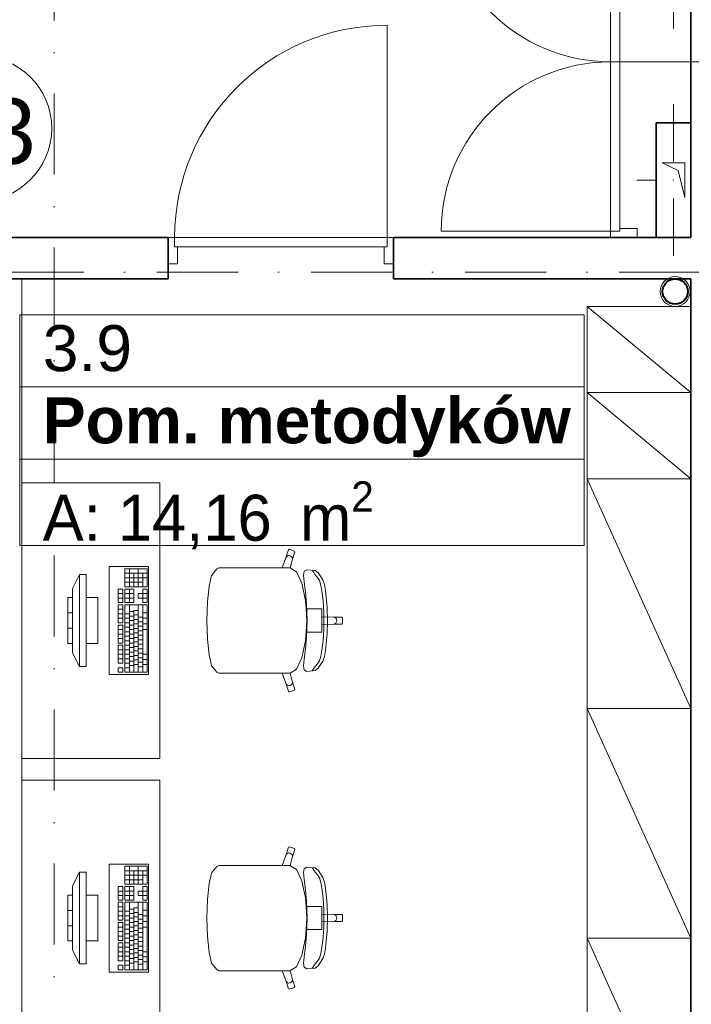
# Model space of a CAD drawing. Header units: millimetres. Extents: x -34676 to 172266, y 39940 to 476087.
# Tile 237 of 256: x 46791 to 49713, y 384973 to 389259. Entities that reach past the tile are written whole.
import ezdxf
from ezdxf.lldxf.tags import DXFTag

# ---------------------------------------------------------------- set-up
doc = ezdxf.new("R2010")
doc.units = ezdxf.units.MM
doc.header["$MEASUREMENT"] = 0
doc.linetypes.add('Kropki i Kreski', pattern=[6.702778, 3.527778, -1.763889, 0, -1.411111])
doc.layers.add('#ks', color=34, linetype='Continuous', lineweight=30)
for name, color, linetype in [('#podkład', 252, 'Continuous'), ('- strefy pomieszczeń', 7, 'Continuous'), ('Drzwi Archicad', 7, 'Continuous'), ('Instalacje - Elektryczne', 7, 'Continuous'), ('IS_Text_Pion_Wodociag', 7, 'Continuous'), ('Konstrukcja - Siatka mod', 7, 'Continuous'), ('Konstrukcja - Ściany działowe', 7, 'Continuous'), ('Konstrukcja - Ściany nośne wew..P', 7, 'Continuous'), ('Konstrukcja - Ściany zewnętrzne', 7, 'Continuous'), ('Wnętrze - Umeblowanie', 7, 'Continuous'), ('z JAN', 7, 'Continuous'), ('Znaczniki drzwi Archicada', 7, 'Continuous')]:
    doc.layers.add(name, color=color, linetype=linetype)
doc.styles.get("Standard").update_dxf_attribs({"font": 'arial.ttf'})
doc.styles.add('STYL_AUTOMATYCZNY_1', font='arial.ttf')
doc.styles.add('STYL_AUTOMATYCZNY_2', font='arial.ttf')
doc.styles.add('STYL_AUTOMATYCZNY_6', font='txt')
tags = doc.linetypes.add('SOLID', pattern=[10, 10, 0]).pattern_tags.tags
tags[6:7] = [DXFTag(74, 4), DXFTag(75, 0), DXFTag(340, '0'), DXFTag(46, 0.0), DXFTag(50, 0.0), DXFTag(44, 0.0), DXFTag(45, 0.0)]
tags[4:5] = [DXFTag(74, 4), DXFTag(75, 0), DXFTag(340, '0'), DXFTag(46, 0.0), DXFTag(50, 0.0), DXFTag(44, 0.0), DXFTag(45, 0.0)]

# ---------------------------------------------------------------- blocks, each defined once
blk = doc.blocks.new('uyd')
at = {"layer": '- strefy pomieszczeń', "color": 252, "linetype": 'Continuous', "lineweight": 13, "ltscale": 100}
for p, q in [((46398.1, 178024.8), (48853.7, 178024.8)), ((46398.1, 177710.5), (46398.1, 178024.8)), ((48853.7, 178024.8), (48853.7, 177710.5)), ((48853.7, 177710.5), (46398.1, 177710.5)), ((46398.1, 177710.5), (48853.7, 177710.5)), ((46398.1, 177396.2), (46398.1, 177710.5)), ((48853.7, 177710.5), (48853.7, 177396.2)), ((48853.7, 177396.2), (46398.1, 177396.2)), ((46398.1, 177396.2), (48853.7, 177396.2)), ((46398.1, 177019.7), (46398.1, 177396.2)), ((48853.7, 177396.2), (48853.7, 177019.7)), ((48853.7, 177019.7), (46398.1, 177019.7))]:
    blk.add_line(p, q, dxfattribs=at)
at = {"layer": 'Drzwi Archicad', "color": 252, "linetype": 'Continuous', "lineweight": 13, "ltscale": 100}
for p, q in [((48969.2, 179125.5), (48969.2, 179862.5)), ((49009.2, 179862.5), (49009.2, 179125.5)), ((47996.1, 178360.5), (47996.1, 179284.5)), ((48969.2, 179125.5), (48969.2, 178388.5)), ((49009.2, 179125.5), (48969.2, 179125.5)), ((49009.2, 179125.5), (48969.2, 179125.5)), ((49009.2, 178388.5), (49009.2, 179125.5)), ((48969.2, 178388.5), (48232.2, 178388.5)), ((48969.2, 178360.5), (48969.2, 178388.5)), ((48969.2, 178388.5), (49009.2, 178388.5)), ((48969.2, 178388.5), (49009.2, 178388.5)), ((49009.2, 178388.5), (49009.2, 178400.5)), ((49009.2, 178400.5), (49084.2, 178400.5)), ((49084.2, 178400.5), (49084.2, 178360.5)), ((47072.1, 178360.5), (47044.1, 178360.5)), ((47044.1, 178360.5), (47044.1, 178245.5)), ((47072.1, 178320.5), (47072.1, 178360.5)), ((47072.1, 178360.5), (47996.1, 178360.5)), ((47072.1, 178320.5), (47072.1, 178360.5)), ((48024.1, 178360.5), (47996.1, 178360.5)), ((47996.1, 178360.5), (47996.1, 178320.5)), ((47996.1, 178360.5), (47996.1, 178320.5)), ((48024.1, 178245.5), (48024.1, 178360.5)), ((49084.2, 178360.5), (48969.2, 178360.5)), ((48969.2, 178360.5), (48984.2, 178360.5)), ((48969.2, 178360.5), (48984.2, 178360.5)), ((48984.2, 178360.5), (48999.2, 178360.5)), ((48984.2, 178360.5), (48999.2, 178360.5)), ((47084.1, 178320.5), (47072.1, 178320.5)), ((47996.1, 178320.5), (47072.1, 178320.5)), ((47084.1, 178245.5), (47084.1, 178320.5)), ((47996.1, 178320.5), (47984.1, 178320.5)), ((47984.1, 178320.5), (47984.1, 178245.5)), ((47044.1, 178245.5), (47084.1, 178245.5)), ((47984.1, 178245.5), (48024.1, 178245.5))]:
    blk.add_line(p, q, dxfattribs=at)
at = {"layer": 'Drzwi Archicad', "color": 252, "linetype": 'Continuous', "lineweight": 35, "ltscale": 100}
for p, q in [((47044.1, 178360.5), (47044.1, 178245.5)), ((47044.1, 178360.5), (47044.1, 178245.5)), ((48024.1, 178360.5), (48024.1, 178245.5)), ((48024.1, 178360.5), (48024.1, 178245.5)), ((48999.2, 178360.5), (49059.2, 178360.5)), ((48999.2, 178360.5), (49059.2, 178360.5)), ((47044.1, 178245.5), (47044.1, 178180.5)), ((48024.1, 178245.5), (48024.1, 178180.5))]:
    blk.add_line(p, q, dxfattribs=at)
at = {"layer": 'Drzwi Archicad', "color": 252, "linetype": 'Continuous', "lineweight": 13, "ltscale": 100}
for centre, radius, start, end in [((48969.2, 179862.5), 737, 180, 270), ((47996.1, 178360.5), 924, 90, 180), ((48969.2, 178388.5), 737, 90, 180)]:
    blk.add_arc(centre, radius, start, end, dxfattribs=at)
at = {"layer": 'Instalacje - Elektryczne', "color": 252, "linetype": 'Continuous', "lineweight": 0, "ltscale": 100}
for p, q in [((49242.6, 179520.5), (49242.6, 179270.5)), ((49242.6, 178690.5), (49242.6, 178940.5)), ((49162.6, 178610.5), (49082.6, 178610.5)), ((49242.6, 178530.5), (49242.6, 178280.5))]:
    blk.add_line(p, q, dxfattribs=at)
at = {"layer": 'Instalacje - Elektryczne', "color": 252, "linetype": 'Continuous', "lineweight": 35, "ltscale": 100}
for p, q in [((49167.6, 178860.5), (49167.6, 178360.5)), ((49317.6, 178860.5), (49167.6, 178860.5)), ((49317.6, 178360.5), (49317.6, 178860.5)), ((49167.6, 178360.5), (49317.6, 178360.5))]:
    blk.add_line(p, q, dxfattribs=at)
at = {"layer": 'Instalacje - Elektryczne', "color": 252, "linetype": 'Continuous', "lineweight": 0, "ltscale": 100}
blk.add_point((49242.6, 178610.5), dxfattribs=at)
at = {"layer": 'Konstrukcja - Siatka mod', "color": 252, "linetype": 'Kropki i Kreski', "lineweight": 13, "ltscale": 100}
for p, q in [((46547.6, 171931.6), (46547.6, 188896.4)), ((20180, 178210.5), (49624.6, 178210.5))]:
    blk.add_line(p, q, dxfattribs=at)
at = {"layer": 'Konstrukcja - Ściany działowe', "color": 252, "linetype": 'Continuous', "lineweight": 13, "ltscale": 100}
for p, q in [((48969.2, 178360.5), (48984.2, 178360.5)), ((48984.2, 178360.5), (48999.2, 178360.5))]:
    blk.add_line(p, q, dxfattribs=at)
at = {"layer": 'Konstrukcja - Ściany działowe', "color": 252, "linetype": 'Continuous', "lineweight": 35, "ltscale": 100}
blk.add_line((48999.2, 178360.5), (49059.2, 178360.5), dxfattribs=at)
at = {"layer": 'Konstrukcja - Ściany działowe', "color": 252, "linetype": 'Continuous', "lineweight": 25, "ltscale": 100, "flags": 128}
blk.add_lwpolyline([(46382.6, 178180.5), (46407.6, 178180.5)], dxfattribs=at)
at = {"layer": 'Konstrukcja - Ściany działowe', "color": 252, "linetype": 'Continuous', "lineweight": 13, "ltscale": 100, "flags": 128}
blk.add_lwpolyline([(46407.6, 173310.5), (46407.6, 178180.5)], dxfattribs=at)
at = {"layer": 'Konstrukcja - Ściany nośne wew..P', "color": 252, "linetype": 'Continuous', "lineweight": 35, "ltscale": 100}
for p, q in [((47044.1, 178360.5), (47044.1, 178245.5)), ((48024.1, 178360.5), (48024.1, 178245.5)), ((49317.6, 178360.5), (48024.1, 178360.5)), ((47044.1, 178245.5), (47044.1, 178180.5)), ((48024.1, 178245.5), (48024.1, 178180.5)), ((48024.1, 178180.5), (49317.6, 178180.5))]:
    blk.add_line(p, q, dxfattribs=at)
at = {"layer": 'Konstrukcja - Ściany nośne wew..P', "color": 252, "linetype": 'Continuous', "lineweight": 35, "ltscale": 100, "flags": 128}
for points in [[(47044.1, 178360.5), (45377.6, 178360.5)], [(45377.6, 178180.5), (47044.1, 178180.5)]]:
    blk.add_lwpolyline(points, dxfattribs=at)
at = {"layer": 'Konstrukcja - Ściany zewnętrzne', "color": 252, "linetype": 'Continuous', "lineweight": 35, "ltscale": 100}
for p, q in [((49317.6, 180540.5), (49317.6, 178360.5)), ((49317.6, 178180.5), (49317.6, 173310.5))]:
    blk.add_line(p, q, dxfattribs=at)
at = {"layer": 'Wnętrze - Umeblowanie', "color": 252, "linetype": 'Continuous', "lineweight": 13, "ltscale": 100}
for p, q in [((48867.6, 178060.5), (49317.6, 177685.7)), ((49317.6, 178060.5), (48867.6, 178060.5)), ((48867.6, 178060.5), (48867.6, 177310.9)), ((49317.6, 177310.9), (49317.6, 178060.5)), ((49317.6, 177685.7), (48867.6, 177685.7)), ((48867.6, 177685.7), (49317.6, 177310.9)), ((48867.6, 177310.9), (49317.6, 176310.9)), ((48867.6, 177310.9), (49317.6, 177310.9)), ((49317.6, 177310.9), (48867.6, 177310.9)), ((48867.6, 177310.9), (48867.6, 175310.9)), ((49317.6, 175310.9), (49317.6, 177310.9)), ((47555.5, 176966), (47566.9, 177001.4)), ((47566.9, 177001.4), (47570.7, 177003.4)), ((47570.7, 177003.4), (47593.4, 176995.9)), ((47539.8, 176922.6), (47555.5, 176966)), ((47555.5, 176966), (47558.4, 176971.1)), ((47558.4, 176971.1), (47562.9, 176974.8)), ((47562.9, 176974.8), (47568.6, 176976.4)), ((47568.6, 176976.4), (47574.4, 176975.7)), ((47574.4, 176975.7), (47579.5, 176972.8)), ((47579.5, 176972.8), (47583.1, 176968.2)), ((47583.1, 176968.2), (47584.7, 176962.5)), ((47595.4, 176992.1), (47584, 176956.7)), ((47584.7, 176962.5), (47584, 176956.7)), ((47593.4, 176995.9), (47595.4, 176992.1)), ((46952.7, 176918.6), (46855.7, 176918.6)), ((46855.7, 176918.6), (46855.7, 176840.2)), ((46875.1, 176840.2), (46875.1, 176918.6)), ((46913.9, 176840.2), (46913.9, 176918.6)), ((46952.7, 176840.2), (46952.7, 176918.6)), ((47233.8, 176891.3), (47255, 176918.1)), ((47255, 176918.1), (47263.6, 176922.6)), ((47263.6, 176922.6), (47294.6, 176922.6)), ((47294.6, 176922.6), (47330.7, 176922.6)), ((47330.7, 176922.6), (47539.8, 176922.6)), ((47574.1, 176922.6), (47539.8, 176922.6)), ((47574.1, 176922.6), (47574.3, 176922.5)), ((47584, 176956.7), (47574.3, 176922.5)), ((47574.3, 176922.5), (47602.1, 176905.2)), ((47635.7, 176908), (47647.2, 176914.7)), ((47647.2, 176914.7), (47683.3, 176911.5)), ((46657.6, 176893.4), (46627.6, 176833.4)), ((46687.6, 176893.4), (46657.6, 176893.4)), ((46657.6, 176893.4), (46657.6, 176493.4)), ((46687.6, 176493.4), (46687.6, 176893.4)), ((46952.7, 176899), (46855.7, 176899)), ((46952.7, 176879.4), (46855.7, 176879.4)), ((46894.5, 176840.2), (46894.5, 176899)), ((46933.3, 176840.2), (46933.3, 176899)), ((47222.3, 176843.2), (47233, 176889.1)), ((47233, 176889.1), (47233.8, 176891.3)), ((47602.1, 176905.2), (47625.9, 176855.5)), ((47632.6, 176890.8), (47635.7, 176908)), ((47635.2, 176861.9), (47632.6, 176890.8)), ((47672.8, 176908.4), (47670.1, 176912.1)), ((47677.9, 176902.1), (47672.8, 176908.4)), ((47684.1, 176893.1), (47677.9, 176902.1)), ((47683.3, 176911.5), (47696.5, 176900.9)), ((47694.1, 176881.4), (47684.1, 176893.1)), ((47701.8, 176868.2), (47694.1, 176881.4)), ((47696.5, 176900.9), (47716.6, 176869.9)), ((46627.6, 176553.4), (46627.6, 176833.4)), ((46846, 176830.4), (46826.6, 176830.4)), ((46826.6, 176830.4), (46826.6, 176771.7)), ((46846, 176771.7), (46846, 176830.4)), ((46933.3, 176859.8), (46855.7, 176859.8)), ((46855.7, 176840.2), (46952.7, 176840.2)), ((46894.5, 176830.4), (46855.7, 176830.4)), ((46855.7, 176830.4), (46855.7, 176771.7)), ((46875.1, 176771.7), (46875.1, 176830.4)), ((46894.5, 176771.7), (46894.5, 176830.4)), ((46952.7, 176830.4), (46933.3, 176830.4)), ((46933.3, 176830.4), (46933.3, 176810.9)), ((46952.7, 176771.7), (46952.7, 176830.4)), ((47215.1, 176774.4), (47222.3, 176843.2)), ((47625.9, 176855.5), (47641.8, 176781.1)), ((47641.1, 176816.6), (47635.2, 176861.9)), ((47708.1, 176847.8), (47701.8, 176868.2)), ((47713, 176821.9), (47708.1, 176847.8)), ((47716.6, 176869.9), (47723.8, 176849.9)), ((47723.8, 176849.9), (47728.6, 176824.1)), ((46627.6, 176793.4), (46607.6, 176793.4)), ((46607.6, 176793.4), (46607.6, 176593.4)), ((46627.6, 176593.4), (46627.6, 176793.4)), ((46737.6, 176793.4), (46687.6, 176793.4)), ((46687.6, 176793.4), (46687.6, 176593.4)), ((46737.6, 176593.4), (46737.6, 176793.4)), ((46846, 176810.9), (46826.6, 176810.9)), ((46846, 176791.3), (46826.6, 176791.3)), ((46894.5, 176810.9), (46855.7, 176810.9)), ((46894.5, 176791.3), (46855.7, 176791.3)), ((46933.3, 176810.9), (46913.9, 176810.9)), ((46913.9, 176810.9), (46913.9, 176791.3)), ((46913.9, 176791.3), (46933.3, 176791.3)), ((46952.7, 176810.9), (46933.3, 176810.9)), ((46933.3, 176791.3), (46933.3, 176810.9)), ((46933.3, 176791.3), (46933.3, 176771.7)), ((46952.7, 176791.3), (46933.3, 176791.3)), ((47645.7, 176765.6), (47641.1, 176816.6)), ((47716.7, 176791.9), (47713, 176821.9)), ((47719.3, 176759.4), (47716.7, 176791.9)), ((47728.6, 176824.1), (47735.6, 176750.9)), ((46826.6, 176771.7), (46846, 176771.7)), ((46846, 176761.9), (46826.6, 176761.9)), ((46826.6, 176761.9), (46826.6, 176683.6)), ((46846, 176683.6), (46846, 176761.9)), ((46855.7, 176771.7), (46894.5, 176771.7)), ((46952.7, 176761.9), (46855.7, 176761.9)), ((46855.7, 176761.9), (46855.7, 176468.1)), ((46875.1, 176468.1), (46875.1, 176761.9)), ((46913.9, 176468.1), (46913.9, 176761.9)), ((46933.3, 176771.7), (46952.7, 176771.7)), ((46933.3, 176468.1), (46933.3, 176761.9)), ((46952.7, 176468.1), (46952.7, 176761.9)), ((47212.6, 176693.4), (47215, 176773.4)), ((47215, 176773.4), (47215.1, 176774.4)), ((47641.8, 176781.1), (47644.2, 176743.7)), ((47644.2, 176743.7), (47647.4, 176693.4)), ((47644.2, 176743.7), (47682.9, 176743.7)), ((47648.1, 176693.4), (47645.7, 176765.6)), ((47682.9, 176743.7), (47712.8, 176743.7)), ((47712.8, 176743.7), (47712.8, 176710.2)), ((47720.7, 176726.1), (47719.3, 176759.4)), ((47735.6, 176750.9), (47737.8, 176693.4)), ((46627.6, 176726.7), (46607.6, 176726.7)), ((46846, 176742.3), (46826.6, 176742.3)), ((46846, 176722.7), (46826.6, 176722.7)), ((46846, 176703.1), (46826.6, 176703.1)), ((46875.1, 176722.7), (46855.7, 176722.7)), ((46875.1, 176703.1), (46855.7, 176703.1)), ((46894.5, 176732.5), (46875.1, 176732.5)), ((46894.5, 176712.9), (46875.1, 176712.9)), ((46894.5, 176468.1), (46894.5, 176737.4)), ((46913.9, 176737.4), (46894.5, 176737.4)), ((46913.9, 176717.8), (46894.5, 176717.8)), ((46933.3, 176708), (46913.9, 176708)), ((46952.7, 176727.6), (46933.3, 176727.6)), ((46952.7, 176703.1), (46933.3, 176703.1)), ((47712.8, 176710.2), (47712.8, 176693.4)), ((47712.8, 176710.2), (47762.7, 176708.4)), ((47721.2, 176693.4), (47720.7, 176726.1)), ((47762.7, 176708.4), (47768.4, 176707.3)), ((47762.7, 176708.4), (47799.6, 176708.4)), ((47768.4, 176707.3), (47773.2, 176704)), ((47773.2, 176704), (47776.5, 176699.1)), ((47799.6, 176708.4), (47802.6, 176705.4)), ((47802.6, 176705.4), (47802.6, 176693.4)), ((46627.6, 176660), (46607.6, 176660)), ((46826.6, 176683.6), (46846, 176683.6)), ((46846, 176673.8), (46826.6, 176673.8)), ((46826.6, 176673.8), (46826.6, 176595.4)), ((46846, 176595.4), (46846, 176673.8)), ((46875.1, 176683.6), (46855.7, 176683.6)), ((46875.1, 176664), (46855.7, 176664)), ((46894.5, 176693.4), (46875.1, 176693.4)), ((46894.5, 176673.8), (46875.1, 176673.8)), ((46913.9, 176698.2), (46894.5, 176698.2)), ((46913.9, 176678.7), (46894.5, 176678.7)), ((46913.9, 176659.1), (46894.5, 176659.1)), ((46933.3, 176688.5), (46913.9, 176688.5)), ((46933.3, 176668.9), (46913.9, 176668.9)), ((46952.7, 176678.7), (46933.3, 176678.7)), ((47212.6, 176693.4), (47215, 176613.3)), ((47644.2, 176643), (47647.4, 176693.4)), ((47648.1, 176693.4), (47645.7, 176621.1)), ((47712.8, 176676.5), (47712.8, 176693.4)), ((47712.8, 176676.5), (47762.7, 176678.3)), ((47712.8, 176643), (47712.8, 176676.5)), ((47720.7, 176660.6), (47719.3, 176627.3)), ((47721.2, 176693.4), (47720.7, 176660.6)), ((47735.6, 176635.9), (47737.8, 176693.4)), ((47762.7, 176678.3), (47768.4, 176679.4)), ((47762.7, 176678.3), (47799.6, 176678.3)), ((47768.4, 176679.4), (47773.2, 176682.7)), ((47773.2, 176682.7), (47776.5, 176687.6)), ((47776.5, 176699.1), (47777.6, 176693.4)), ((47776.5, 176687.6), (47777.6, 176693.4)), ((47799.6, 176678.3), (47802.6, 176681.3)), ((47802.6, 176681.3), (47802.6, 176693.4)), ((46846, 176654.2), (46826.6, 176654.2)), ((46846, 176634.6), (46826.6, 176634.6)), ((46846, 176615), (46826.6, 176615)), ((46875.1, 176644.4), (46855.7, 176644.4)), ((46875.1, 176624.8), (46855.7, 176624.8)), ((46894.5, 176654.2), (46875.1, 176654.2)), ((46894.5, 176634.6), (46875.1, 176634.6)), ((46894.5, 176615), (46875.1, 176615)), ((46913.9, 176639.5), (46894.5, 176639.5)), ((46913.9, 176619.9), (46894.5, 176619.9)), ((46933.3, 176649.3), (46913.9, 176649.3)), ((46933.3, 176629.7), (46913.9, 176629.7)), ((46952.7, 176654.2), (46933.3, 176654.2)), ((47645.7, 176621.1), (47641.1, 176570.1)), ((47641.8, 176605.6), (47644.2, 176643)), ((47644.2, 176643), (47682.9, 176643)), ((47682.9, 176643), (47712.8, 176643)), ((47719.3, 176627.3), (47716.7, 176594.8)), ((47728.6, 176562.6), (47735.6, 176635.9)), ((46607.6, 176593.4), (46627.6, 176593.4)), ((46687.6, 176593.4), (46737.6, 176593.4)), ((46826.6, 176595.4), (46846, 176595.4)), ((46846, 176585.6), (46826.6, 176585.6)), ((46826.6, 176585.6), (46826.6, 176507.3)), ((46846, 176507.3), (46846, 176585.6)), ((46875.1, 176605.2), (46855.7, 176605.2)), ((46875.1, 176585.6), (46855.7, 176585.6)), ((46894.5, 176595.4), (46875.1, 176595.4)), ((46894.5, 176575.9), (46875.1, 176575.9)), ((46913.9, 176600.3), (46894.5, 176600.3)), ((46913.9, 176580.7), (46894.5, 176580.7)), ((46933.3, 176610.1), (46913.9, 176610.1)), ((46933.3, 176590.5), (46913.9, 176590.5)), ((47215, 176613.3), (47215.1, 176612.3)), ((47215.1, 176612.3), (47222.3, 176543.5)), ((47625.9, 176531.2), (47641.8, 176605.6)), ((47716.7, 176594.8), (47713, 176564.8)), ((46657.6, 176493.4), (46627.6, 176553.4)), ((46846, 176566.1), (46826.6, 176566.1)), ((46846, 176546.5), (46826.6, 176546.5)), ((46875.1, 176566.1), (46855.7, 176566.1)), ((46875.1, 176546.5), (46855.7, 176546.5)), ((46894.5, 176556.3), (46875.1, 176556.3)), ((46894.5, 176536.7), (46875.1, 176536.7)), ((46913.9, 176561.2), (46894.5, 176561.2)), ((46913.9, 176541.6), (46894.5, 176541.6)), ((46933.3, 176571), (46913.9, 176571)), ((46933.3, 176551.4), (46913.9, 176551.4)), ((46933.3, 176531.8), (46913.9, 176531.8)), ((46952.7, 176546.5), (46933.3, 176546.5)), ((47222.3, 176543.5), (47233, 176497.6)), ((47602.1, 176481.5), (47625.9, 176531.2)), ((47641.1, 176570.1), (47635.2, 176524.8)), ((47708.1, 176538.9), (47701.8, 176518.5)), ((47713, 176564.8), (47708.1, 176538.9)), ((47716.6, 176516.8), (47723.8, 176536.8)), ((47723.8, 176536.8), (47728.6, 176562.6)), ((46657.6, 176493.4), (46687.6, 176493.4)), ((46846, 176526.9), (46826.6, 176526.9)), ((46826.6, 176507.3), (46846, 176507.3)), ((46846, 176487.7), (46826.6, 176487.7)), ((46826.6, 176487.7), (46826.6, 176468.1)), ((46846, 176468.1), (46846, 176487.7)), ((46875.1, 176526.9), (46855.7, 176526.9)), ((46875.1, 176507.3), (46855.7, 176507.3)), ((46875.1, 176487.7), (46855.7, 176487.7)), ((46894.5, 176517.1), (46875.1, 176517.1)), ((46894.5, 176497.5), (46875.1, 176497.5)), ((46913.9, 176522), (46894.5, 176522)), ((46913.9, 176502.4), (46894.5, 176502.4)), ((46933.3, 176512.2), (46913.9, 176512.2)), ((46933.3, 176492.6), (46913.9, 176492.6)), ((46952.7, 176524.4), (46933.3, 176524.4)), ((46952.7, 176502.4), (46933.3, 176502.4)), ((47233, 176497.6), (47233.8, 176495.4)), ((47233.8, 176495.4), (47255, 176468.6)), ((47635.2, 176524.8), (47632.6, 176495.9)), ((47632.6, 176495.9), (47635.7, 176478.7)), ((47684.1, 176493.6), (47677.9, 176484.6)), ((47683.3, 176475.3), (47696.5, 176485.8)), ((47694.1, 176505.3), (47684.1, 176493.6)), ((47701.8, 176518.5), (47694.1, 176505.3)), ((47696.5, 176485.8), (47716.6, 176516.8)), ((46826.6, 176468.1), (46846, 176468.1)), ((46855.7, 176468.1), (46952.7, 176468.1)), ((47255, 176468.6), (47263.6, 176464.1)), ((47263.6, 176464.1), (47294.6, 176464.1)), ((47294.6, 176464.1), (47330.7, 176464.1)), ((47330.7, 176464.1), (47539.8, 176464.1)), ((47574.1, 176464.1), (47539.8, 176464.1)), ((47539.8, 176464.1), (47555.5, 176420.7)), ((47574.1, 176464.1), (47574.3, 176464.2)), ((47574.3, 176464.2), (47602.1, 176481.5)), ((47584, 176430), (47574.3, 176464.2)), ((47635.7, 176478.7), (47647.2, 176472)), ((47647.2, 176472), (47683.3, 176475.3)), ((47672.8, 176478.3), (47670.1, 176474.6)), ((47677.9, 176484.6), (47672.8, 176478.3)), ((47555.5, 176420.7), (47558.4, 176415.6)), ((47555.5, 176420.7), (47566.9, 176385.3)), ((47558.4, 176415.6), (47562.9, 176411.9)), ((47562.9, 176411.9), (47568.6, 176410.3)), ((47568.6, 176410.3), (47574.4, 176411)), ((47574.4, 176411), (47579.5, 176413.9)), ((47579.5, 176413.9), (47583.1, 176418.5)), ((47583.1, 176418.5), (47584.7, 176424.2)), ((47584.7, 176424.2), (47584, 176430)), ((47595.4, 176394.6), (47584, 176430)), ((47566.9, 176385.3), (47570.7, 176383.4)), ((47570.7, 176383.4), (47593.4, 176390.8)), ((47593.4, 176390.8), (47595.4, 176394.6)), ((49317.6, 176310.9), (48867.6, 176310.9)), ((48867.6, 176310.9), (49317.6, 175310.9)), ((47555.5, 175671.3), (47566.9, 175706.7)), ((47555.5, 175671.3), (47558.4, 175676.4)), ((47558.4, 175676.4), (47562.9, 175680.1)), ((47562.9, 175680.1), (47568.6, 175681.7)), ((47566.9, 175706.7), (47570.7, 175708.6)), ((47568.6, 175681.7), (47574.4, 175681)), ((47570.7, 175708.6), (47593.4, 175701.2)), ((47574.4, 175681), (47579.5, 175678.1)), ((47579.5, 175678.1), (47583.1, 175673.5)), ((47583.1, 175673.5), (47584.7, 175667.8)), ((47595.4, 175697.4), (47584, 175662)), ((47593.4, 175701.2), (47595.4, 175697.4)), ((47539.8, 175627.9), (47555.5, 175671.3)), ((47584, 175662), (47574.3, 175627.8)), ((47584.7, 175667.8), (47584, 175662)), ((46657.6, 175598.6), (46627.6, 175538.6)), ((46687.6, 175598.6), (46657.6, 175598.6)), ((46657.6, 175598.6), (46657.6, 175198.6)), ((46687.6, 175198.6), (46687.6, 175598.6)), ((46952.7, 175623.8), (46855.7, 175623.8)), ((46855.7, 175623.8), (46855.7, 175545.5)), ((46952.7, 175604.3), (46855.7, 175604.3)), ((46875.1, 175545.5), (46875.1, 175623.8)), ((46894.5, 175545.5), (46894.5, 175604.3)), ((46913.9, 175545.5), (46913.9, 175623.8)), ((46933.3, 175545.5), (46933.3, 175604.3)), ((46952.7, 175545.5), (46952.7, 175623.8)), ((47222.3, 175548.5), (47233, 175594.4)), ((47233, 175594.4), (47233.8, 175596.6)), ((47233.8, 175596.6), (47255, 175623.4)), ((47255, 175623.4), (47263.6, 175627.9)), ((47263.6, 175627.9), (47294.6, 175627.9)), ((47294.6, 175627.9), (47330.7, 175627.9)), ((47330.7, 175627.9), (47539.8, 175627.9)), ((47574.1, 175627.9), (47539.8, 175627.9)), ((47574.1, 175627.9), (47574.3, 175627.8)), ((47574.3, 175627.8), (47602.1, 175610.5)), ((47602.1, 175610.5), (47625.9, 175560.8)), ((47632.6, 175596.1), (47635.7, 175613.3)), ((47635.2, 175567.2), (47632.6, 175596.1)), ((47635.7, 175613.3), (47647.2, 175620)), ((47647.2, 175620), (47683.3, 175616.7)), ((47672.8, 175613.6), (47670.1, 175617.4)), ((47677.9, 175607.4), (47672.8, 175613.6)), ((47684.1, 175598.4), (47677.9, 175607.4)), ((47683.3, 175616.7), (47696.5, 175606.2)), ((47694.1, 175586.7), (47684.1, 175598.4)), ((47701.8, 175573.5), (47694.1, 175586.7)), ((47696.5, 175606.2), (47716.6, 175575.2)), ((46952.7, 175584.7), (46855.7, 175584.7)), ((46933.3, 175565.1), (46855.7, 175565.1)), ((46855.7, 175545.5), (46952.7, 175545.5)), ((47215.1, 175479.7), (47222.3, 175548.5)), ((47625.9, 175560.8), (47641.8, 175486.4)), ((47641.1, 175521.9), (47635.2, 175567.2)), ((47708.1, 175553.1), (47701.8, 175573.5)), ((47713, 175527.2), (47708.1, 175553.1)), ((47716.6, 175575.2), (47723.8, 175555.2)), ((47723.8, 175555.2), (47728.6, 175529.3)), ((46627.6, 175258.6), (46627.6, 175538.6)), ((46846, 175535.7), (46826.6, 175535.7)), ((46826.6, 175535.7), (46826.6, 175477)), ((46846, 175516.1), (46826.6, 175516.1)), ((46846, 175477), (46846, 175535.7)), ((46894.5, 175535.7), (46855.7, 175535.7)), ((46855.7, 175535.7), (46855.7, 175477)), ((46894.5, 175516.1), (46855.7, 175516.1)), ((46875.1, 175477), (46875.1, 175535.7)), ((46894.5, 175477), (46894.5, 175535.7)), ((46933.3, 175516.1), (46913.9, 175516.1)), ((46913.9, 175516.1), (46913.9, 175496.5)), ((46952.7, 175535.7), (46933.3, 175535.7)), ((46933.3, 175535.7), (46933.3, 175516.1)), ((46952.7, 175516.1), (46933.3, 175516.1)), ((46933.3, 175496.5), (46933.3, 175516.1)), ((46952.7, 175477), (46952.7, 175535.7)), ((47645.7, 175470.9), (47641.1, 175521.9)), ((47716.7, 175497.2), (47713, 175527.2)), ((47728.6, 175529.3), (47735.6, 175456.1)), ((46627.6, 175498.6), (46607.6, 175498.6)), ((46607.6, 175498.6), (46607.6, 175298.6)), ((46627.6, 175298.6), (46627.6, 175498.6)), ((46737.6, 175498.6), (46687.6, 175498.6)), ((46687.6, 175498.6), (46687.6, 175298.6)), ((46737.6, 175298.6), (46737.6, 175498.6)), ((46846, 175496.5), (46826.6, 175496.5)), ((46826.6, 175477), (46846, 175477)), ((46846, 175467.2), (46826.6, 175467.2)), ((46826.6, 175467.2), (46826.6, 175388.8)), ((46846, 175388.8), (46846, 175467.2)), ((46894.5, 175496.5), (46855.7, 175496.5)), ((46855.7, 175477), (46894.5, 175477)), ((46952.7, 175467.2), (46855.7, 175467.2)), ((46855.7, 175467.2), (46855.7, 175173.4)), ((46875.1, 175173.4), (46875.1, 175467.2)), ((46913.9, 175496.5), (46933.3, 175496.5)), ((46913.9, 175173.4), (46913.9, 175467.2)), ((46933.3, 175496.5), (46933.3, 175477)), ((46952.7, 175496.5), (46933.3, 175496.5)), ((46933.3, 175477), (46952.7, 175477)), ((46933.3, 175173.4), (46933.3, 175467.2)), ((46952.7, 175173.4), (46952.7, 175467.2)), ((47212.6, 175398.6), (47215, 175478.7)), ((47215, 175478.7), (47215.1, 175479.7)), ((47641.8, 175486.4), (47644.2, 175448.9)), ((47648.1, 175398.6), (47645.7, 175470.9)), ((47719.3, 175464.7), (47716.7, 175497.2)), ((47720.7, 175431.4), (47719.3, 175464.7)), ((46627.6, 175432), (46607.6, 175432)), ((46846, 175447.6), (46826.6, 175447.6)), ((46846, 175428), (46826.6, 175428)), ((46875.1, 175428), (46855.7, 175428)), ((46894.5, 175437.8), (46875.1, 175437.8)), ((46894.5, 175418.2), (46875.1, 175418.2)), ((46894.5, 175173.4), (46894.5, 175442.7)), ((46913.9, 175442.7), (46894.5, 175442.7)), ((46913.9, 175423.1), (46894.5, 175423.1)), ((46952.7, 175432.9), (46933.3, 175432.9)), ((47644.2, 175448.9), (47647.4, 175398.6)), ((47644.2, 175448.9), (47682.9, 175448.9)), ((47682.9, 175448.9), (47712.8, 175448.9)), ((47712.8, 175448.9), (47712.8, 175415.5)), ((47712.8, 175415.5), (47712.8, 175398.6)), ((47712.8, 175415.5), (47762.7, 175413.7)), ((47721.2, 175398.6), (47720.7, 175431.4)), ((47735.6, 175456.1), (47737.8, 175398.6)), ((46846, 175408.4), (46826.6, 175408.4)), ((46826.6, 175388.8), (46846, 175388.8)), ((46846, 175379), (46826.6, 175379)), ((46826.6, 175379), (46826.6, 175300.7)), ((46846, 175300.7), (46846, 175379)), ((46875.1, 175408.4), (46855.7, 175408.4)), ((46875.1, 175388.8), (46855.7, 175388.8)), ((46894.5, 175398.6), (46875.1, 175398.6)), ((46894.5, 175379), (46875.1, 175379)), ((46913.9, 175403.5), (46894.5, 175403.5)), ((46913.9, 175383.9), (46894.5, 175383.9)), ((46933.3, 175413.3), (46913.9, 175413.3)), ((46933.3, 175393.7), (46913.9, 175393.7)), ((46933.3, 175374.2), (46913.9, 175374.2)), ((46952.7, 175408.4), (46933.3, 175408.4)), ((46952.7, 175383.9), (46933.3, 175383.9)), ((47212.6, 175398.6), (47215, 175318.6)), ((47644.2, 175348.3), (47647.4, 175398.6)), ((47648.1, 175398.6), (47645.7, 175326.3)), ((47712.8, 175381.7), (47712.8, 175398.6)), ((47712.8, 175381.7), (47762.7, 175383.5)), ((47712.8, 175348.3), (47712.8, 175381.7)), ((47721.2, 175398.6), (47720.7, 175365.9)), ((47735.6, 175341.1), (47737.8, 175398.6)), ((47762.7, 175413.7), (47768.4, 175412.6)), ((47762.7, 175413.7), (47799.6, 175413.7)), ((47762.7, 175383.5), (47768.4, 175384.7)), ((47762.7, 175383.5), (47799.6, 175383.5)), ((47768.4, 175412.6), (47773.2, 175409.3)), ((47768.4, 175384.7), (47773.2, 175388)), ((47773.2, 175409.3), (47776.5, 175404.4)), ((47773.2, 175388), (47776.5, 175392.9)), ((47776.5, 175404.4), (47777.6, 175398.6)), ((47776.5, 175392.9), (47777.6, 175398.6)), ((47799.6, 175413.7), (47802.6, 175410.7)), ((47799.6, 175383.5), (47802.6, 175386.6)), ((47802.6, 175410.7), (47802.6, 175398.6)), ((47802.6, 175386.6), (47802.6, 175398.6)), ((46627.6, 175365.3), (46607.6, 175365.3)), ((46846, 175359.5), (46826.6, 175359.5)), ((46846, 175339.9), (46826.6, 175339.9)), ((46875.1, 175369.3), (46855.7, 175369.3)), ((46875.1, 175349.7), (46855.7, 175349.7)), ((46875.1, 175330.1), (46855.7, 175330.1)), ((46894.5, 175359.5), (46875.1, 175359.5)), ((46894.5, 175339.9), (46875.1, 175339.9)), ((46913.9, 175364.4), (46894.5, 175364.4)), ((46913.9, 175344.8), (46894.5, 175344.8)), ((46933.3, 175354.6), (46913.9, 175354.6)), ((46933.3, 175335), (46913.9, 175335)), ((46952.7, 175359.5), (46933.3, 175359.5)), ((47641.8, 175310.9), (47644.2, 175348.3)), ((47644.2, 175348.3), (47682.9, 175348.3)), ((47682.9, 175348.3), (47712.8, 175348.3)), ((47719.3, 175332.5), (47716.7, 175300.1)), ((47720.7, 175365.9), (47719.3, 175332.5)), ((47728.6, 175267.9), (47735.6, 175341.1)), ((46607.6, 175298.6), (46627.6, 175298.6)), ((46687.6, 175298.6), (46737.6, 175298.6)), ((46846, 175320.3), (46826.6, 175320.3)), ((46826.6, 175300.7), (46846, 175300.7)), ((46846, 175290.9), (46826.6, 175290.9)), ((46826.6, 175290.9), (46826.6, 175212.6)), ((46846, 175212.6), (46846, 175290.9)), ((46875.1, 175310.5), (46855.7, 175310.5)), ((46875.1, 175290.9), (46855.7, 175290.9)), ((46894.5, 175320.3), (46875.1, 175320.3)), ((46894.5, 175300.7), (46875.1, 175300.7)), ((46913.9, 175325.2), (46894.5, 175325.2)), ((46913.9, 175305.6), (46894.5, 175305.6)), ((46913.9, 175286), (46894.5, 175286)), ((46933.3, 175315.4), (46913.9, 175315.4)), ((46933.3, 175295.8), (46913.9, 175295.8)), ((47215, 175318.6), (47215.1, 175317.5)), ((47215.1, 175317.5), (47222.3, 175248.8)), ((47625.9, 175236.5), (47641.8, 175310.9)), ((47645.7, 175326.3), (47641.1, 175275.4)), ((47716.7, 175300.1), (47713, 175270.1)), ((48867.6, 175310.9), (49317.6, 175310.9)), ((48867.6, 175310.5), (49317.6, 174310.5)), ((49317.6, 175310.5), (48867.6, 175310.5)), ((48867.6, 175310.5), (48867.6, 173310.5)), ((49317.6, 173310.5), (49317.6, 175310.5)), ((46657.6, 175198.6), (46627.6, 175258.6)), ((46846, 175271.3), (46826.6, 175271.3)), ((46846, 175251.8), (46826.6, 175251.8)), ((46875.1, 175271.3), (46855.7, 175271.3)), ((46875.1, 175251.8), (46855.7, 175251.8)), ((46894.5, 175281.1), (46875.1, 175281.1)), ((46894.5, 175261.5), (46875.1, 175261.5)), ((46913.9, 175266.4), (46894.5, 175266.4)), ((46913.9, 175246.9), (46894.5, 175246.9)), ((46933.3, 175276.2), (46913.9, 175276.2)), ((46933.3, 175256.7), (46913.9, 175256.7)), ((46952.7, 175251.8), (46933.3, 175251.8)), ((47222.3, 175248.8), (47233, 175202.8)), ((47641.1, 175275.4), (47635.2, 175230.1)), ((47708.1, 175244.2), (47701.8, 175223.8)), ((47713, 175270.1), (47708.1, 175244.2)), ((47723.8, 175242), (47728.6, 175267.9)), ((46846, 175232.2), (46826.6, 175232.2)), ((46826.6, 175212.6), (46846, 175212.6)), ((46875.1, 175232.2), (46855.7, 175232.2)), ((46875.1, 175212.6), (46855.7, 175212.6)), ((46894.5, 175242), (46875.1, 175242)), ((46894.5, 175222.4), (46875.1, 175222.4)), ((46894.5, 175202.8), (46875.1, 175202.8)), ((46913.9, 175227.3), (46894.5, 175227.3)), ((46913.9, 175207.7), (46894.5, 175207.7)), ((46933.3, 175237.1), (46913.9, 175237.1)), ((46933.3, 175217.5), (46913.9, 175217.5)), ((46952.7, 175229.7), (46933.3, 175229.7)), ((46952.7, 175207.7), (46933.3, 175207.7)), ((47233, 175202.8), (47233.8, 175200.7)), ((47233.8, 175200.7), (47255, 175173.9)), ((47602.1, 175186.8), (47625.9, 175236.5)), ((47635.2, 175230.1), (47632.6, 175201.2)), ((47632.6, 175201.2), (47635.7, 175184)), ((47694.1, 175210.6), (47684.1, 175198.9)), ((47701.8, 175223.8), (47694.1, 175210.6)), ((47696.5, 175191.1), (47716.6, 175222.1)), ((47716.6, 175222.1), (47723.8, 175242)), ((46657.6, 175198.6), (46687.6, 175198.6)), ((46846, 175193), (46826.6, 175193)), ((46826.6, 175193), (46826.6, 175173.4)), ((46826.6, 175173.4), (46846, 175173.4)), ((46846, 175173.4), (46846, 175193)), ((46875.1, 175193), (46855.7, 175193)), ((46855.7, 175173.4), (46952.7, 175173.4)), ((46933.3, 175197.9), (46913.9, 175197.9)), ((47255, 175173.9), (47263.6, 175169.4)), ((47263.6, 175169.4), (47294.6, 175169.4)), ((47294.6, 175169.4), (47330.7, 175169.4)), ((47330.7, 175169.4), (47539.8, 175169.4)), ((47574.1, 175169.4), (47539.8, 175169.4)), ((47539.8, 175169.4), (47555.5, 175126)), ((47574.1, 175169.4), (47574.3, 175169.5)), ((47574.3, 175169.5), (47602.1, 175186.8)), ((47584, 175135.3), (47574.3, 175169.5)), ((47635.7, 175184), (47647.2, 175177.2)), ((47647.2, 175177.2), (47683.3, 175180.5)), ((47672.8, 175183.6), (47670.1, 175179.9)), ((47677.9, 175189.9), (47672.8, 175183.6)), ((47684.1, 175198.9), (47677.9, 175189.9)), ((47683.3, 175180.5), (47696.5, 175191.1)), ((47555.5, 175126), (47558.4, 175120.8)), ((47555.5, 175126), (47566.9, 175090.6)), ((47558.4, 175120.8), (47562.9, 175117.2)), ((47562.9, 175117.2), (47568.6, 175115.6)), ((47568.6, 175115.6), (47574.4, 175116.3)), ((47574.4, 175116.3), (47579.5, 175119.2)), ((47579.5, 175119.2), (47583.1, 175123.8)), ((47583.1, 175123.8), (47584.7, 175129.5)), ((47584.7, 175129.5), (47584, 175135.3)), ((47595.4, 175099.9), (47584, 175135.3)), ((47566.9, 175090.6), (47570.7, 175088.6)), ((47570.7, 175088.6), (47593.4, 175096.1)), ((47593.4, 175096.1), (47595.4, 175099.9))]:
    blk.add_line(p, q, dxfattribs=at)
at = {"layer": 'Wnętrze - Umeblowanie', "color": 252, "linetype": 'Continuous', "lineweight": 13, "ltscale": 100, "flags": 128}
for points in [[(46407.6, 176093.4), (46407.6, 177293.4), (47007.6, 177293.4), (47007.6, 176093.4)], [(46787.6, 176458.4), (46957.6, 176458.4), (46957.6, 176928.4), (46787.6, 176928.4)], [(46407.6, 174798.6), (46407.6, 175998.6), (47007.6, 175998.6), (47007.6, 174798.6)], [(46787.6, 175163.6), (46957.6, 175163.6), (46957.6, 175633.6), (46787.6, 175633.6)]]:
    blk.add_lwpolyline(points, close=True, dxfattribs=at)
at = {"layer": 'z JAN', "color": 252, "linetype": 'Continuous', "lineweight": 13, "ltscale": 100}
for p, q in [((49292.6, 178685.5), (49192.6, 178685.5)), ((49192.6, 178685.5), (49262.6, 178652)), ((49292.6, 178535.5), (49292.6, 178685.5)), ((49262.6, 178652), (49292.6, 178535.5))]:
    blk.add_line(p, q, dxfattribs=at)
at = {"layer": 'Znaczniki drzwi Archicada', "color": 252, "linetype": 'Continuous', "lineweight": 13, "ltscale": 100}
blk.add_line((49007.6, 179125.5), (49659.2, 179125.5), dxfattribs=at)
at = {"layer": '- strefy pomieszczeń', "color": 252, "linetype": 'Continuous', "lineweight": 13, "char_height": 200, "attachment_point": 1}
for s, insert, style in [('\\A1;{\\pql;\\pt0,100;\\fArial|b0|i0|c238|p0;\\W1.000000;3.9\\fArial|b0|i0|c238|p0;\\W1.000000;\\A1{\\H.66x;\\S^  ;}\\fArial|b0|i0|c238|p0;\\W1.000000;\\fArial|b0|i0|c238|p0;\\W1.000000;\\A1{\\H.66x;\\S^  ;}}', (46498.1, 177979.1), 'STYL_AUTOMATYCZNY_1'), ('\\A1;{\\pql;\\pt0,100;\\fArial|b1|i0|c238|p0;\\W1.000000;Pom. metodyków\\fArial|b1|i0|c238|p0;\\W1.000000;\\A1{\\H.66x;\\S^  ;}\\fArial|b1|i0|c238|p0;\\W1.000000;\\fArial|b1|i0|c238|p0;\\W1.000000;\\A1{\\H.66x;\\S^  ;}}', (46498.1, 177664.8), 'STYL_AUTOMATYCZNY_2'), ('\\A1;{\\pql;\\pt0,500;\\fGeneva CE|b0|i0|c0|p0;\\W1.000000;A: 14,16\\fGeneva CE|b0|i0|c0|p0;\\W1.000000;\\A1{\\H.66x;\\S^  ;}\\fGeneva CE|b0|i0|c0|p0;\\W1.000000; m\\fGeneva CE|b0|i0|c0|p0;\\W1.000000;\\A1{\\H.66x;\\S2^  ;}}', (46498.1, 177299.3), 'STYL_AUTOMATYCZNY_6')]:
    blk.add_mtext(s, dxfattribs=dict(at, insert=insert, style=style))

msp = doc.modelspace()

# ---------------------------------------------------------------- block references
at = {"layer": '#podkład'}
msp.add_blockref('uyd', (392.7, 209950.3), dxfattribs=at)

# ---------------------------------------------------------------- next in the draw order: hatches: boundary and pattern name
at = {"layer": 'Konstrukcja - Ściany działowe', "linetype": 'Continuous', "lineweight": 13}
h = msp.add_hatch(dxfattribs=at)
h.set_pattern_fill('Gips_0002', style=0, pattern_type=2)
h.set_pattern_definition([(0, (-208051.03, 672090.37), (0, 75), [0, -75])])
h.paths.add_polyline_path([(48999.2, 389496.4), (48984.2, 389496.4), (48984.2, 388894.9), (48999.2, 388894.9)])

# ---------------------------------------------------------------- next in the draw order: linework, layer by layer
at = {"layer": '#ks', "color": 34, "lineweight": 0}
msp.add_circle((49642.7, 388076.1), 65, dxfattribs=at)
msp.add_circle((49642.7, 388076.1), 65, dxfattribs=at)
msp.add_circle((49642.7, 388076.1), 65, dxfattribs=at)
msp.add_circle((49642.7, 388076.1), 65, dxfattribs=at)
at = {"layer": '#ks', "color": 34, "lineweight": 40}
msp.add_circle((49642.7, 388076.1), 55, dxfattribs=at)
msp.add_circle((49642.7, 388076.1), 55, dxfattribs=at)
msp.add_circle((49642.7, 388076.1), 55, dxfattribs=at)
msp.add_circle((49642.7, 388076.1), 55, dxfattribs=at)
at = {"layer": 'IS_Text_Pion_Wodociag', "color": 7, "linetype": 'SOLID', "lineweight": 18, "ltscale": 10}
msp.add_ellipse((46605.9, 388785.9), major_axis=(324, 0), ratio=0.983333, dxfattribs=at)

# ---------------------------------------------------------------- next in the draw order: texts
at = {"layer": 'IS_Text_Pion_Wodociag', "color": 7, "linetype": 'SOLID', "lineweight": 18, "ltscale": 10, "insert": (46605.9, 388627.4), "char_height": 285.12, "attachment_point": 8}
msp.add_mtext('\\fArial|b0|i0;w3', dxfattribs=at)

doc.saveas('drawing.dxf')
